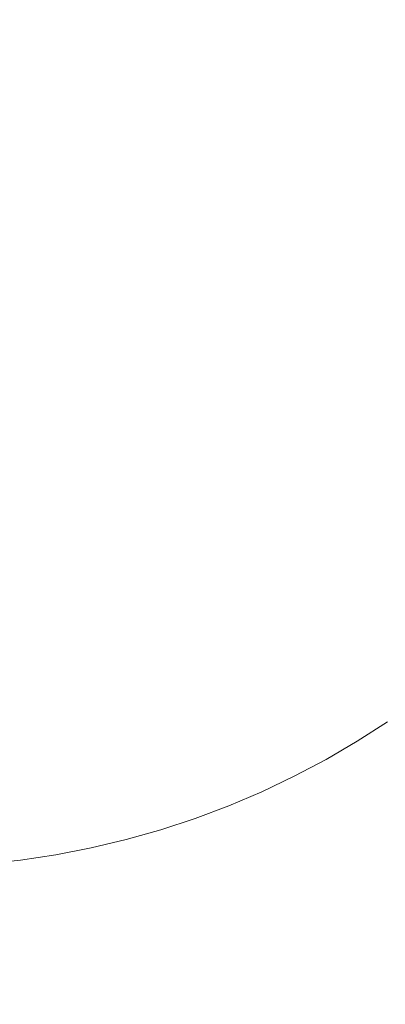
# Model space of a CAD drawing. Header units: centimetres. Extents: x -26 to 27.3, y -25.9 to -24.1.
# Tile 133 of 224: x 9.1951 to 9.2383, y -25.4761 to -25.3599. Entities that reach past the tile are written whole.
import ezdxf

# ---------------------------------------------------------------- set-up
doc = ezdxf.new("R2010")
doc.units = ezdxf.units.CM
doc.header["$LTSCALE"] = 2.54
doc.layers.add('Lucido design-1', color=7, linetype='Continuous')

# ---------------------------------------------------------------- blocks, each defined once
blk = doc.blocks.new('Gruppo-7-1')
at = {"color": 7, "linetype": 'Continuous', "lineweight": 9}
blk.add_3dface([(-25.91748, -24.15989, 1182.42273), (-25.91748, -25.75989, 1182.42273), (27.18252, -25.75989, 1182.42273), (27.18252, -24.15989, 1182.42273)], dxfattribs=at)
for points, invisible_edges in [([(-8.01748, -24.15989, 1182.02273), (9.28252, -24.15989, 1182.02273), (9.18252, -25.45989, 1182.02273), (-7.91748, -25.45989, 1182.02273)], 10), ([(9.18252, -25.45989, 1182.02273), (9.28252, -24.15989, 1182.02273), (9.28252, -25.35989, 1182.02273)], 9), ([(9.18252, -25.45989, 1182.02273), (9.28252, -25.35989, 1182.02273), (9.28243, -25.36413, 1182.02273), (9.28216, -25.36837, 1182.02273)], 9), ([(9.28216, -25.36837, 1182.02273), (9.28171, -25.37259, 1182.02273), (9.18252, -25.45989, 1182.02273)], 10), ([(9.191, -25.45953, 1182.02273), (9.18676, -25.4598, 1182.02273), (9.18252, -25.45989, 1182.02273), (9.28171, -25.37259, 1182.02273)], 12), ([(9.28171, -25.37259, 1182.02273), (9.19522, -25.45908, 1182.02273), (9.191, -25.45953, 1182.02273)], 9), ([(9.28171, -25.37259, 1182.02273), (9.19942, -25.45845, 1182.02273), (9.19522, -25.45908, 1182.02273)], 9), ([(9.20772, -25.45666, 1182.02273), (9.20359, -25.45764, 1182.02273), (9.19942, -25.45845, 1182.02273), (9.28171, -25.37259, 1182.02273)], 12), ([(9.28171, -25.37259, 1182.02273), (9.2118, -25.4555, 1182.02273), (9.20772, -25.45666, 1182.02273)], 9), ([(9.28171, -25.37259, 1182.02273), (9.2198, -25.45268, 1182.02273), (9.21583, -25.45418, 1182.02273), (9.2118, -25.4555, 1182.02273)], 9), ([(9.22371, -25.45101, 1182.02273), (9.2198, -25.45268, 1182.02273), (9.28171, -25.37259, 1182.02273)], 10), ([(9.28171, -25.37259, 1182.02273), (9.23129, -25.44719, 1182.02273), (9.22754, -25.44918, 1182.02273), (9.22371, -25.45101, 1182.02273)], 9), ([(9.28171, -25.37259, 1182.02273), (9.23852, -25.44274, 1182.02273), (9.23495, -25.44504, 1182.02273), (9.23129, -25.44719, 1182.02273)], 9), ([(9.24071, -25.44599, 1182.02265), (9.23701, -25.44838, 1182.02265), (9.23495, -25.44504, 1182.02273), (9.23852, -25.44274, 1182.02273)], 11), ([(9.23701, -25.44838, 1182.02265), (9.2332, -25.45061, 1182.02265), (9.23129, -25.44719, 1182.02273), (9.23495, -25.44504, 1182.02273)], 11), ([(9.24307, -25.44947, 1182.0224), (9.23921, -25.45196, 1182.0224), (9.23701, -25.44838, 1182.02265), (9.24071, -25.44599, 1182.02265)], 15), ([(9.2332, -25.45061, 1182.02265), (9.2293, -25.45268, 1182.02265), (9.22754, -25.44918, 1182.02273), (9.23129, -25.44719, 1182.02273)], 11), ([(9.23921, -25.45196, 1182.0224), (9.23525, -25.45428, 1182.0224), (9.2332, -25.45061, 1182.02265), (9.23701, -25.44838, 1182.02265)], 15), ([(9.2293, -25.45268, 1182.02265), (9.22532, -25.45458, 1182.02265), (9.22371, -25.45101, 1182.02273), (9.22754, -25.44918, 1182.02273)], 11), ([(9.22532, -25.45458, 1182.02265), (9.22127, -25.45632, 1182.02265), (9.2198, -25.45268, 1182.02273), (9.22371, -25.45101, 1182.02273)], 11), ([(9.23525, -25.45428, 1182.0224), (9.2312, -25.45644, 1182.0224), (9.2293, -25.45268, 1182.02265), (9.2332, -25.45061, 1182.02265)], 15), ([(9.2414, -25.45553, 1182.02197), (9.23729, -25.45794, 1182.02197), (9.23525, -25.45428, 1182.0224), (9.23921, -25.45196, 1182.0224)], 15), ([(9.22127, -25.45632, 1182.02265), (9.21714, -25.45787, 1182.02265), (9.21583, -25.45418, 1182.02273), (9.2198, -25.45268, 1182.02273)], 11), ([(9.2312, -25.45644, 1182.0224), (9.22706, -25.45842, 1182.0224), (9.22532, -25.45458, 1182.02265), (9.2293, -25.45268, 1182.02265)], 15), ([(9.21714, -25.45787, 1182.02265), (9.21295, -25.45926, 1182.02265), (9.2118, -25.4555, 1182.02273), (9.21583, -25.45418, 1182.02273)], 11), ([(9.22706, -25.45842, 1182.0224), (9.22283, -25.46022, 1182.0224), (9.22127, -25.45632, 1182.02265), (9.22532, -25.45458, 1182.02265)], 15), ([(9.23729, -25.45794, 1182.02197), (9.23308, -25.46018, 1182.02197), (9.2312, -25.45644, 1182.0224), (9.23525, -25.45428, 1182.0224)], 15), ([(9.21295, -25.45926, 1182.02265), (9.2087, -25.46046, 1182.02265), (9.20772, -25.45666, 1182.02273), (9.2118, -25.4555, 1182.02273)], 11), ([(9.24359, -25.45907, 1182.02136), (9.23932, -25.46157, 1182.02136), (9.23729, -25.45794, 1182.02197), (9.2414, -25.45553, 1182.02197)], 15), ([(9.2087, -25.46046, 1182.02265), (9.20441, -25.46148, 1182.02265), (9.20359, -25.45764, 1182.02273), (9.20772, -25.45666, 1182.02273)], 11), ([(9.22283, -25.46022, 1182.0224), (9.21854, -25.46184, 1182.0224), (9.21714, -25.45787, 1182.02265), (9.22127, -25.45632, 1182.02265)], 15), ([(9.23308, -25.46018, 1182.02197), (9.22878, -25.46223, 1182.02197), (9.22706, -25.45842, 1182.0224), (9.2312, -25.45644, 1182.0224)], 15), ([(9.20441, -25.46148, 1182.02265), (9.20008, -25.46232, 1182.02265), (9.19942, -25.45845, 1182.02273), (9.20359, -25.45764, 1182.02273)], 11), ([(9.21854, -25.46184, 1182.0224), (9.21418, -25.46327, 1182.0224), (9.21295, -25.45926, 1182.02265), (9.21714, -25.45787, 1182.02265)], 15), ([(9.23932, -25.46157, 1182.02136), (9.23496, -25.46389, 1182.02136), (9.23308, -25.46018, 1182.02197), (9.23729, -25.45794, 1182.02197)], 15), ([(9.19572, -25.46297, 1182.02265), (9.19133, -25.46344, 1182.02265), (9.191, -25.45953, 1182.02273), (9.19522, -25.45908, 1182.02273)], 11), ([(9.20008, -25.46232, 1182.02265), (9.19572, -25.46297, 1182.02265), (9.19522, -25.45908, 1182.02273), (9.19942, -25.45845, 1182.02273)], 11), ([(9.22878, -25.46223, 1182.02197), (9.22439, -25.4641, 1182.02197), (9.22283, -25.46022, 1182.0224), (9.22706, -25.45842, 1182.0224)], 15), ([(9.21418, -25.46327, 1182.0224), (9.20976, -25.46452, 1182.0224), (9.2087, -25.46046, 1182.02265), (9.21295, -25.45926, 1182.02265)], 15), ([(9.22439, -25.4641, 1182.02197), (9.21993, -25.46579, 1182.02197), (9.21854, -25.46184, 1182.0224), (9.22283, -25.46022, 1182.0224)], 15), ([(9.23496, -25.46389, 1182.02136), (9.23049, -25.46602, 1182.02136), (9.22878, -25.46223, 1182.02197), (9.23308, -25.46018, 1182.02197)], 15), ([(9.2053, -25.46559, 1182.0224), (9.20079, -25.46646, 1182.0224), (9.20008, -25.46232, 1182.02265), (9.20441, -25.46148, 1182.02265)], 15), ([(9.20976, -25.46452, 1182.0224), (9.2053, -25.46559, 1182.0224), (9.20441, -25.46148, 1182.02265), (9.2087, -25.46046, 1182.02265)], 15), ([(9.24134, -25.46518, 1182.02058), (9.23681, -25.46758, 1182.02058), (9.23496, -25.46389, 1182.02136), (9.23932, -25.46157, 1182.02136)], 15), ([(9.20079, -25.46646, 1182.0224), (9.19625, -25.46714, 1182.0224), (9.19572, -25.46297, 1182.02265), (9.20008, -25.46232, 1182.02265)], 15), ([(9.21993, -25.46579, 1182.02197), (9.21541, -25.46728, 1182.02197), (9.21418, -25.46327, 1182.0224), (9.21854, -25.46184, 1182.0224)], 15), ([(9.23049, -25.46602, 1182.02136), (9.22595, -25.46796, 1182.02136), (9.22439, -25.4641, 1182.02197), (9.22878, -25.46223, 1182.02197)], 15), ([(9.19625, -25.46714, 1182.0224), (9.19169, -25.46762, 1182.0224), (9.19133, -25.46344, 1182.02265), (9.19572, -25.46297, 1182.02265)], 15), ([(9.21541, -25.46728, 1182.02197), (9.21082, -25.46858, 1182.02197), (9.20976, -25.46452, 1182.0224), (9.21418, -25.46327, 1182.0224)], 15), ([(9.23681, -25.46758, 1182.02058), (9.23219, -25.46978, 1182.02058), (9.23049, -25.46602, 1182.02136), (9.23496, -25.46389, 1182.02136)], 15), ([(9.21082, -25.46858, 1182.02197), (9.20618, -25.46968, 1182.02197), (9.2053, -25.46559, 1182.0224), (9.20976, -25.46452, 1182.0224)], 15), ([(9.22595, -25.46796, 1182.02136), (9.22132, -25.46971, 1182.02136), (9.21993, -25.46579, 1182.02197), (9.22439, -25.4641, 1182.02197)], 15), ([(9.20618, -25.46968, 1182.02197), (9.2015, -25.47059, 1182.02197), (9.20079, -25.46646, 1182.0224), (9.2053, -25.46559, 1182.0224)], 15), ([(9.22132, -25.46971, 1182.02136), (9.21662, -25.47126, 1182.02136), (9.21541, -25.46728, 1182.02197), (9.21993, -25.46579, 1182.02197)], 15), ([(9.23219, -25.46978, 1182.02058), (9.22749, -25.47179, 1182.02058), (9.22595, -25.46796, 1182.02136), (9.23049, -25.46602, 1182.02136)], 15), ([(9.24333, -25.46874, 1182.01963), (9.23865, -25.47123, 1182.01963), (9.23681, -25.46758, 1182.02058), (9.24134, -25.46518, 1182.02058)], 15), ([(9.19678, -25.47129, 1182.02197), (9.19204, -25.4718, 1182.02197), (9.19169, -25.46762, 1182.0224), (9.19625, -25.46714, 1182.0224)], 15), ([(9.2015, -25.47059, 1182.02197), (9.19678, -25.47129, 1182.02197), (9.19625, -25.46714, 1182.0224), (9.20079, -25.46646, 1182.0224)], 15), ([(9.21662, -25.47126, 1182.02136), (9.21187, -25.4726, 1182.02136), (9.21082, -25.46858, 1182.02197), (9.21541, -25.46728, 1182.02197)], 15), ([(9.22749, -25.47179, 1182.02058), (9.2227, -25.4736, 1182.02058), (9.22132, -25.46971, 1182.02136), (9.22595, -25.46796, 1182.02136)], 15), ([(9.23865, -25.47123, 1182.01963), (9.23388, -25.47351, 1182.01963), (9.23219, -25.46978, 1182.02058), (9.23681, -25.46758, 1182.02058)], 15), ([(9.20706, -25.47375, 1182.02136), (9.2022, -25.47469, 1182.02136), (9.2015, -25.47059, 1182.02197), (9.20618, -25.46968, 1182.02197)], 15), ([(9.21187, -25.4726, 1182.02136), (9.20706, -25.47375, 1182.02136), (9.20618, -25.46968, 1182.02197), (9.21082, -25.46858, 1182.02197)], 15), ([(9.2227, -25.4736, 1182.02058), (9.21783, -25.4752, 1182.02058), (9.21662, -25.47126, 1182.02136), (9.22132, -25.46971, 1182.02136)], 15), ([(9.2022, -25.47469, 1182.02136), (9.19731, -25.47542, 1182.02136), (9.19678, -25.47129, 1182.02197), (9.2015, -25.47059, 1182.02197)], 15), ([(9.23388, -25.47351, 1182.01963), (9.22901, -25.47559, 1182.01963), (9.22749, -25.47179, 1182.02058), (9.23219, -25.46978, 1182.02058)], 15), ([(9.19731, -25.47542, 1182.02136), (9.1924, -25.47594, 1182.02136), (9.19204, -25.4718, 1182.02197), (9.19678, -25.47129, 1182.02197)], 15), ([(9.21783, -25.4752, 1182.02058), (9.21291, -25.4766, 1182.02058), (9.21187, -25.4726, 1182.02136), (9.21662, -25.47126, 1182.02136)], 15), ([(9.22901, -25.47559, 1182.01963), (9.22406, -25.47746, 1182.01963), (9.2227, -25.4736, 1182.02058), (9.22749, -25.47179, 1182.02058)], 15), ([(9.24047, -25.47483, 1182.01851), (9.23554, -25.47719, 1182.01851), (9.23388, -25.47351, 1182.01963), (9.23865, -25.47123, 1182.01963)], 15), ([(9.21291, -25.4766, 1182.02058), (9.20793, -25.47778, 1182.02058), (9.20706, -25.47375, 1182.02136), (9.21187, -25.4726, 1182.02136)], 15), ([(9.20793, -25.47778, 1182.02058), (9.2029, -25.47876, 1182.02058), (9.2022, -25.47469, 1182.02136), (9.20706, -25.47375, 1182.02136)], 15), ([(9.22406, -25.47746, 1182.01963), (9.21903, -25.47911, 1182.01963), (9.21783, -25.4752, 1182.02058), (9.2227, -25.4736, 1182.02058)], 15), ([(9.23554, -25.47719, 1182.01851), (9.23052, -25.47934, 1182.01851), (9.22901, -25.47559, 1182.01963), (9.23388, -25.47351, 1182.01963)], 15), ([(9.19784, -25.47951, 1182.02058), (9.19275, -25.48006, 1182.02058), (9.1924, -25.47594, 1182.02136), (9.19731, -25.47542, 1182.02136)], 15), ([(9.2029, -25.47876, 1182.02058), (9.19784, -25.47951, 1182.02058), (9.19731, -25.47542, 1182.02136), (9.2022, -25.47469, 1182.02136)], 15), ([(9.21903, -25.47911, 1182.01963), (9.21394, -25.48055, 1182.01963), (9.21291, -25.4766, 1182.02058), (9.21783, -25.4752, 1182.02058)], 15), ([(9.24227, -25.47839, 1182.01722), (9.23718, -25.48082, 1182.01722), (9.23554, -25.47719, 1182.01851), (9.24047, -25.47483, 1182.01851)], 15), ([(9.23052, -25.47934, 1182.01851), (9.2254, -25.48127, 1182.01851), (9.22406, -25.47746, 1182.01963), (9.22901, -25.47559, 1182.01963)], 15)]:
    blk.add_3dface(points, dxfattribs=dict(at, invisible_edges=invisible_edges))

msp = doc.modelspace()

# ---------------------------------------------------------------- block references
at = {"layer": 'Lucido design-1', "color": 7}
msp.add_blockref('Gruppo-7-1', (0, 0), dxfattribs=at)

doc.saveas('drawing.dxf')
